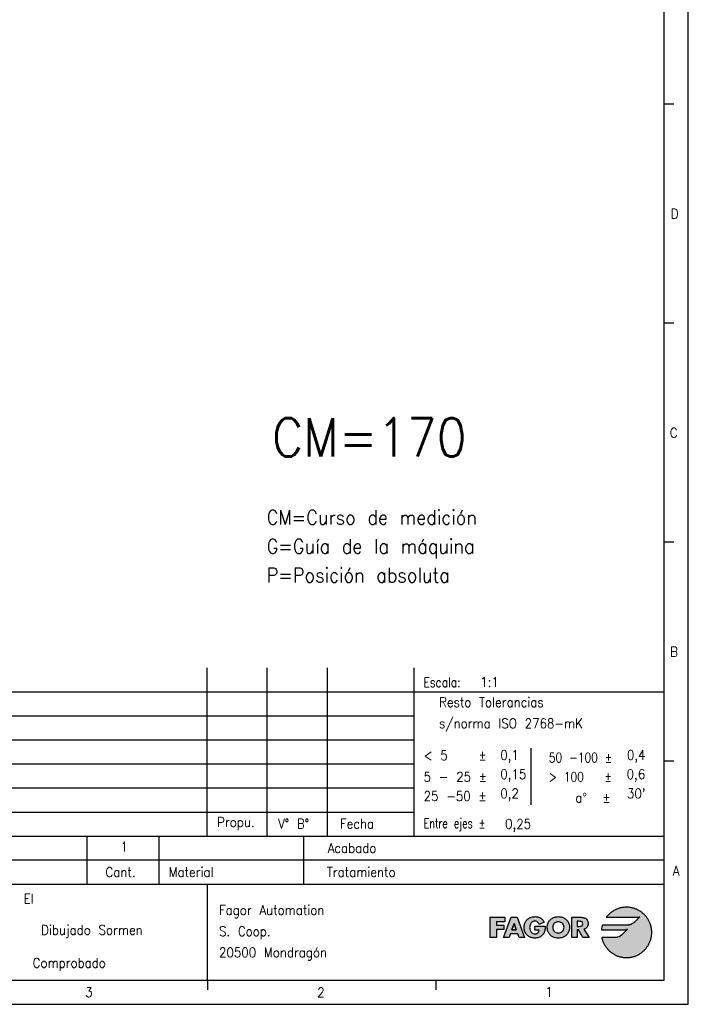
# Model space of a CAD drawing. Header units: millimetres. Extents: x -500 to 527, y -131 to 328.
# Tile 10 of 21: x -45 to 94, y -92 to 113. Entities that reach past the tile are written whole.
import ezdxf

# ---------------------------------------------------------------- set-up
doc = ezdxf.new("R2010")
doc.units = ezdxf.units.MM
doc.layers.add('1', color=7, linetype='Continuous')
doc.layers.add('LAYER_1', color=7, linetype='Continuous')
doc.styles.add('CONVERTER_12', font='txt.shx', dxfattribs={"width": 0.9})
doc.styles.add('CONVERTER_13', font='txt.shx', dxfattribs={"width": 0.72})
doc.styles.add('CONVERTER_14', font='txt.shx', dxfattribs={"width": 0.81})

# ---------------------------------------------------------------- blocks, each defined once
blk = doc.blocks.new('tolerancias', base_point=(37.41, -57.22))
at = {"layer": '1', "color": 7}
blk.add_point((37.41, -57.22), dxfattribs=at)
blk = doc.blocks.new('_A2', base_point=(89.41, -87.22))
at = {"layer": '1', "linetype": 'Continuous'}
for points in [[(83.09, -75.25), (82.85, -75.44), (82.61, -75.57), (82.38, -75.65), (82.18, -75.7), (82.04, -75.71), (81.97, -75.72), (76.56, -75.72), (76.49, -75.96), (76.44, -76.2), (76.39, -76.45), (76.36, -76.7), (81.3, -76.7), (81.3, -76.7), (81.53, -76.67), (81.69, -76.61), (81.76, -76.58), (80.53, -77.81), (80.53, -77.81), (80.29, -78.01), (80.04, -78.15), (79.8, -78.24), (79.6, -78.28), (79.45, -78.3), (79.38, -78.31), (76.43, -78.31), (76.47, -78.47), (76.51, -78.64), (76.56, -78.8), (76.61, -78.96), (76.67, -79.12), (76.73, -79.27), (76.8, -79.42), (76.87, -79.57), (76.94, -79.72), (77.02, -79.86), (77.11, -80.01), (77.2, -80.15), (77.29, -80.28), (77.39, -80.41), (77.49, -80.54), (77.59, -80.67), (77.7, -80.79), (77.81, -80.91), (77.93, -81.03), (78.05, -81.14), (78.17, -81.25), (78.3, -81.35), (78.43, -81.45), (78.56, -81.55), (78.7, -81.64), (78.84, -81.73), (78.98, -81.82), (79.13, -81.9), (79.27, -81.97), (79.42, -82.04), (79.58, -82.11), (79.73, -82.17), (79.89, -82.23), (80.05, -82.28), (80.21, -82.32), (80.38, -82.37), (80.54, -82.4), (80.71, -82.43), (80.88, -82.46), (81.05, -82.48), (81.22, -82.49), (81.4, -82.5), (81.57, -82.5), (81.75, -82.5), (81.92, -82.49), (82.09, -82.48), (82.26, -82.46), (82.42, -82.43), (82.59, -82.41), (82.75, -82.37), (82.91, -82.33), (83.07, -82.29), (83.23, -82.24), (83.39, -82.18), (83.54, -82.12), (83.69, -82.06), (83.84, -81.99), (83.98, -81.92), (84.13, -81.84), (84.27, -81.76), (84.4, -81.67), (84.54, -81.59), (84.67, -81.49), (84.8, -81.39), (84.92, -81.29), (85.05, -81.19), (85.17, -81.08), (85.28, -80.97), (85.39, -80.85), (85.5, -80.73), (85.61, -80.61), (85.71, -80.49), (85.81, -80.36), (85.9, -80.22), (85.99, -80.09), (86.07, -79.95), (86.16, -79.81), (86.23, -79.67), (86.3, -79.52), (86.37, -79.38), (86.44, -79.23), (86.5, -79.07), (86.55, -78.92), (86.6, -78.76), (86.64, -78.6), (86.68, -78.44), (86.72, -78.28), (86.75, -78.11), (86.77, -77.94), (86.79, -77.77), (86.81, -77.6), (86.81, -77.43), (86.82, -77.26), (86.81, -77.09), (86.81, -76.92), (86.79, -76.74), (86.77, -76.58), (86.75, -76.41), (86.72, -76.24), (86.68, -76.08), (86.64, -75.92), (86.6, -75.76), (86.55, -75.6), (86.5, -75.45), (86.44, -75.29), (86.37, -75.14), (86.3, -75), (86.23, -74.85), (86.16, -74.71), (86.07, -74.57), (85.99, -74.43), (85.9, -74.3), (85.81, -74.16), (85.71, -74.03), (85.61, -73.91), (85.5, -73.79), (85.39, -73.67), (85.28, -73.55), (85.17, -73.44), (85.05, -73.33), (84.92, -73.23), (84.8, -73.13), (84.67, -73.03), (84.54, -72.94), (84.4, -72.85), (84.27, -72.76), (84.13, -72.68), (83.98, -72.6), (83.84, -72.53), (83.69, -72.46), (83.54, -72.4), (83.39, -72.34), (83.23, -72.28), (83.07, -72.23), (82.91, -72.19), (82.75, -72.15), (82.59, -72.12), (82.42, -72.09), (82.26, -72.06), (82.09, -72.04), (81.92, -72.03), (81.75, -72.02), (81.57, -72.02), (81.38, -72.02), (81.2, -72.03), (81.01, -72.05), (80.82, -72.07), (80.64, -72.1), (80.46, -72.13), (80.28, -72.18), (80.11, -72.22), (79.93, -72.28), (79.76, -72.34), (79.59, -72.4), (79.43, -72.47), (79.27, -72.55), (79.11, -72.63), (78.95, -72.71), (78.8, -72.81), (78.65, -72.9), (78.5, -73), (78.36, -73.11), (78.22, -73.22), (78.09, -73.34), (77.96, -73.46), (77.83, -73.58), (77.71, -73.71), (77.59, -73.84), (77.48, -73.98), (77.37, -74.12), (83.89, -74.12), (84.11, -74.08), (84.28, -74.03), (84.34, -74)], [(56.27, -75.04), (54.53, -75.04), (54.53, -75.74), (56.06, -75.74), (56.06, -76.66), (54.53, -76.66), (54.53, -78.31), (53.22, -78.31), (53.22, -74.12), (56.27, -74.12)], [(63.78, -74.32), (63.92, -74.42), (64.05, -74.54), (64.17, -74.67), (64.28, -74.82), (64.38, -74.98), (64.47, -75.15), (63.43, -75.59), (63.35, -75.4), (63.23, -75.24), (63.09, -75.1), (62.92, -75), (62.74, -74.94), (62.53, -74.92), (62.34, -74.94), (62.17, -74.98), (62.02, -75.06), (61.88, -75.16), (61.77, -75.27), (61.67, -75.41), (61.59, -75.56), (61.52, -75.72), (61.48, -75.89), (61.45, -76.07), (61.44, -76.24), (61.45, -76.42), (61.48, -76.59), (61.52, -76.76), (61.59, -76.92), (61.67, -77.07), (61.78, -77.21), (61.9, -77.32), (62.03, -77.42), (62.19, -77.49), (62.36, -77.54), (62.54, -77.55), (62.77, -77.53), (62.97, -77.47), (63.14, -77.37), (63.28, -77.23), (63.38, -77.05), (63.42, -76.82), (62.53, -76.82), (62.53, -75.97), (64.69, -75.97), (64.69, -76.17), (64.68, -76.36), (64.66, -76.55), (64.63, -76.74), (64.6, -76.92), (64.54, -77.1), (64.47, -77.28), (64.38, -77.45), (64.27, -77.62), (64.14, -77.79), (64, -77.93), (63.84, -78.05), (63.68, -78.16), (63.51, -78.25), (63.33, -78.32), (63.14, -78.38), (62.95, -78.42), (62.75, -78.44), (62.54, -78.45), (62.35, -78.44), (62.17, -78.42), (62, -78.39), (61.83, -78.35), (61.67, -78.3), (61.52, -78.24), (61.38, -78.17), (61.24, -78.08), (61.11, -77.99), (60.99, -77.89), (60.87, -77.78), (60.77, -77.66), (60.68, -77.53), (60.59, -77.39), (60.52, -77.25), (60.46, -77.1), (60.4, -76.94), (60.36, -76.77), (60.33, -76.6), (60.31, -76.42), (60.31, -76.24), (60.31, -76.04), (60.33, -75.86), (60.36, -75.68), (60.4, -75.51), (60.46, -75.35), (60.52, -75.19), (60.6, -75.05), (60.68, -74.91), (60.78, -74.78), (60.88, -74.65), (60.99, -74.54), (61.12, -74.44), (61.25, -74.35), (61.39, -74.26), (61.54, -74.19), (61.69, -74.13), (61.86, -74.07), (62.03, -74.03), (62.2, -74), (62.39, -73.99), (62.58, -73.98), (62.77, -73.99), (62.96, -74.01), (63.14, -74.04), (63.31, -74.09), (63.48, -74.15), (63.64, -74.23)]]:
    blk.add_hatch(color=2, dxfattribs=at).paths.add_polyline_path(points)
h = blk.add_hatch(color=2, dxfattribs=at)
h.paths.add_polyline_path([(60.4, -78.31), (59.24, -78.31), (58.96, -77.58), (57.46, -77.58), (57.17, -78.31), (56.02, -78.31), (57.63, -74.12), (58.82, -74.12)])
h.paths.add_polyline_path([(58.67, -76.75), (57.76, -76.75), (58.21, -75.41), (58.22, -75.41)], flags=16)
h = blk.add_hatch(color=2, dxfattribs=at)
h.paths.add_polyline_path([(68.24, -74.12), (68.4, -74.19), (68.55, -74.26), (68.69, -74.34), (68.83, -74.43), (68.96, -74.53), (69.08, -74.64), (69.19, -74.76), (69.3, -74.88), (69.39, -75.01), (69.48, -75.15), (69.55, -75.3), (69.61, -75.46), (69.66, -75.62), (69.7, -75.78), (69.72, -75.96), (69.73, -76.14), (69.72, -76.32), (69.7, -76.5), (69.67, -76.67), (69.63, -76.83), (69.58, -76.99), (69.52, -77.14), (69.45, -77.29), (69.37, -77.43), (69.28, -77.56), (69.18, -77.68), (69.07, -77.8), (68.95, -77.91), (68.83, -78.01), (68.7, -78.09), (68.56, -78.17), (68.41, -78.24), (68.26, -78.31), (68.1, -78.36), (67.94, -78.4), (67.77, -78.42), (67.59, -78.44), (67.41, -78.45), (67.23, -78.44), (67.05, -78.42), (66.88, -78.4), (66.72, -78.36), (66.56, -78.31), (66.4, -78.24), (66.26, -78.17), (66.12, -78.09), (65.99, -78.01), (65.86, -77.91), (65.75, -77.8), (65.64, -77.68), (65.54, -77.56), (65.45, -77.43), (65.37, -77.29), (65.3, -77.14), (65.24, -76.99), (65.18, -76.83), (65.14, -76.67), (65.12, -76.5), (65.1, -76.32), (65.09, -76.14), (65.1, -75.96), (65.12, -75.78), (65.16, -75.62), (65.21, -75.46), (65.27, -75.3), (65.34, -75.15), (65.42, -75.01), (65.52, -74.88), (65.62, -74.76), (65.74, -74.64), (65.86, -74.53), (65.99, -74.43), (66.13, -74.34), (66.27, -74.26), (66.42, -74.19), (66.58, -74.12), (66.74, -74.07), (66.9, -74.03), (67.07, -74), (67.24, -73.99), (67.41, -73.98), (67.58, -73.99), (67.75, -74), (67.92, -74.03), (68.08, -74.07)])
h.paths.add_polyline_path([(66.24, -75.97), (66.23, -76.14), (66.24, -76.33), (66.28, -76.51), (66.34, -76.68), (66.42, -76.84), (66.52, -76.97), (66.63, -77.1), (66.77, -77.2), (66.91, -77.28), (67.07, -77.34), (67.23, -77.38), (67.41, -77.39), (67.58, -77.38), (67.75, -77.34), (67.91, -77.28), (68.05, -77.2), (68.18, -77.1), (68.3, -76.97), (68.4, -76.84), (68.48, -76.68), (68.54, -76.51), (68.58, -76.33), (68.59, -76.14), (68.58, -75.97), (68.53, -75.8), (68.46, -75.65), (68.36, -75.5), (68.24, -75.37), (68.11, -75.26), (67.95, -75.17), (67.78, -75.1), (67.6, -75.05), (67.41, -75.04), (67.22, -75.05), (67.04, -75.1), (66.87, -75.17), (66.71, -75.26), (66.57, -75.37), (66.45, -75.5), (66.36, -75.65), (66.29, -75.8)], flags=16)
h = blk.add_hatch(color=2, dxfattribs=at)
h.paths.add_polyline_path([(72.73, -74.2), (72.9, -74.25), (73.05, -74.33), (73.19, -74.43), (73.31, -74.54), (73.42, -74.68), (73.5, -74.83), (73.56, -75), (73.6, -75.19), (73.61, -75.41), (73.6, -75.6), (73.56, -75.78), (73.5, -75.95), (73.42, -76.1), (73.32, -76.24), (73.2, -76.37), (73.05, -76.47), (72.88, -76.54), (72.69, -76.59), (73.78, -78.31), (72.49, -78.31), (71.57, -76.71), (71.32, -76.71), (71.32, -78.31), (70.23, -78.31), (70.23, -74.12), (72.15, -74.12), (72.36, -74.13), (72.55, -74.15)])
h.paths.add_polyline_path([(71.32, -74.95), (71.32, -76), (71.74, -76), (71.96, -75.99), (72.16, -75.94), (72.34, -75.86), (72.46, -75.7), (72.5, -75.47), (72.46, -75.25), (72.34, -75.09), (72.16, -75.01), (71.96, -74.96), (71.74, -74.95)], flags=16)
at = {"layer": '1', "color": 2, "linetype": 'Continuous'}
for p, q in [((94.41, -92.22), (94.41, 327.78)), ((91.41, 95.01), (89.41, 95.01)), ((91.41, 49.45), (89.41, 49.45)), ((91.41, 3.89), (89.41, 3.89)), ((-95.59, -27.22), (89.41, -27.22)), ((-95.59, -32.22), (37.41, -32.22)), ((-95.59, -37.22), (37.41, -37.22)), ((61.71, -38.96), (61.71, -50.69)), ((-95.59, -42.22), (37.41, -42.22)), ((91.41, -41.66), (89.41, -41.66)), ((-95.59, -47.22), (37.41, -47.22)), ((-95.59, -52.22), (37.41, -52.22)), ((89.41, -62.22), (-95.59, -62.22)), ((-5.42, -89.22), (-5.42, -87.22)), ((42, -89.22), (42, -87.22)), ((-499.59, -92.22), (94.41, -92.22))]:
    blk.add_line(p, q, dxfattribs=at)
at = {"layer": '1', "color": 7, "linetype": 'Continuous'}
for p, q in [((89.41, -87.22), (89.41, 322.78)), ((-5.59, -57.22), (-5.59, -22.22)), ((6.91, -57.22), (6.91, -22.22)), ((19.41, -57.22), (19.41, -22.22)), ((37.41, -57.22), (37.41, -22.22)), ((-95.59, -57.22), (89.41, -57.22)), ((-30.59, -57.22), (-30.59, -67.22)), ((-15.59, -57.22), (-15.59, -67.22)), ((14.41, -57.22), (14.41, -67.22)), ((-95.59, -67.22), (89.41, -67.22)), ((-5.59, -67.22), (-5.59, -87.22)), ((-479.59, -87.22), (89.41, -87.22))]:
    blk.add_line(p, q, dxfattribs=at)
at = {"layer": 'LAYER_1', "color": 2, "linetype": 'Continuous'}
for p, q in [((77.71, -73.71), (77.59, -73.84)), ((77.83, -73.58), (77.71, -73.71)), ((77.96, -73.46), (77.83, -73.58)), ((78.09, -73.34), (77.96, -73.46)), ((78.22, -73.22), (78.09, -73.34)), ((78.36, -73.11), (78.22, -73.22)), ((78.5, -73), (78.36, -73.11)), ((78.65, -72.9), (78.5, -73)), ((78.8, -72.81), (78.65, -72.9)), ((78.95, -72.71), (78.8, -72.81)), ((79.11, -72.63), (78.95, -72.71)), ((79.27, -72.55), (79.11, -72.63)), ((79.43, -72.47), (79.27, -72.55)), ((79.59, -72.4), (79.43, -72.47)), ((79.76, -72.34), (79.59, -72.4)), ((79.93, -72.28), (79.76, -72.34)), ((80.11, -72.22), (79.93, -72.28)), ((80.28, -72.18), (80.11, -72.22)), ((80.46, -72.13), (80.28, -72.18)), ((80.64, -72.1), (80.46, -72.13)), ((80.82, -72.07), (80.64, -72.1)), ((81.01, -72.05), (80.82, -72.07)), ((81.2, -72.03), (81.01, -72.05)), ((81.38, -72.02), (81.2, -72.03)), ((81.57, -72.02), (81.38, -72.02)), ((81.75, -72.02), (81.57, -72.02)), ((81.92, -72.03), (81.75, -72.02)), ((82.09, -72.04), (81.92, -72.03)), ((82.26, -72.06), (82.09, -72.04)), ((82.42, -72.09), (82.26, -72.06)), ((82.59, -72.12), (82.42, -72.09)), ((82.75, -72.15), (82.59, -72.12)), ((82.91, -72.19), (82.75, -72.15)), ((83.07, -72.23), (82.91, -72.19)), ((83.23, -72.28), (83.07, -72.23)), ((83.39, -72.34), (83.23, -72.28)), ((83.54, -72.4), (83.39, -72.34)), ((83.69, -72.46), (83.54, -72.4)), ((83.84, -72.53), (83.69, -72.46)), ((83.98, -72.6), (83.84, -72.53)), ((84.13, -72.68), (83.98, -72.6)), ((84.27, -72.76), (84.13, -72.68)), ((84.4, -72.85), (84.27, -72.76)), ((84.54, -72.94), (84.4, -72.85)), ((84.67, -73.03), (84.54, -72.94)), ((84.8, -73.13), (84.67, -73.03)), ((84.92, -73.23), (84.8, -73.13)), ((85.05, -73.33), (84.92, -73.23)), ((85.17, -73.44), (85.05, -73.33)), ((85.28, -73.55), (85.17, -73.44)), ((85.39, -73.67), (85.28, -73.55)), ((85.5, -73.79), (85.39, -73.67)), ((53.22, -78.31), (53.22, -74.12)), ((53.22, -74.12), (56.27, -74.12)), ((54.53, -75.04), (54.53, -75.74)), ((56.27, -75.04), (54.53, -75.04)), ((54.53, -75.74), (56.06, -75.74)), ((56.02, -78.31), (57.63, -74.12)), ((56.06, -75.74), (56.06, -76.66)), ((56.27, -74.12), (56.27, -75.04)), ((57.63, -74.12), (58.82, -74.12)), ((58.21, -75.41), (57.76, -76.75)), ((57.76, -76.75), (58.21, -75.41)), ((58.22, -75.41), (58.21, -75.41)), ((58.21, -75.41), (58.22, -75.41)), ((58.67, -76.75), (58.22, -75.41)), ((58.22, -75.41), (58.67, -76.75)), ((58.82, -74.12), (60.4, -78.31)), ((60.33, -75.86), (60.36, -75.68)), ((60.36, -75.68), (60.4, -75.51)), ((60.4, -75.51), (60.46, -75.35)), ((60.46, -75.35), (60.52, -75.19)), ((60.52, -75.19), (60.6, -75.05)), ((60.6, -75.05), (60.68, -74.91)), ((60.68, -74.91), (60.78, -74.78)), ((60.78, -74.78), (60.88, -74.65)), ((60.88, -74.65), (60.99, -74.54)), ((60.99, -74.54), (61.12, -74.44)), ((61.12, -74.44), (61.25, -74.35)), ((61.25, -74.35), (61.39, -74.26)), ((61.39, -74.26), (61.54, -74.19)), ((61.52, -75.72), (61.48, -75.89)), ((61.59, -75.56), (61.52, -75.72)), ((61.54, -74.19), (61.69, -74.13)), ((61.67, -75.41), (61.59, -75.56)), ((61.77, -75.27), (61.67, -75.41)), ((61.69, -74.13), (61.86, -74.07)), ((61.88, -75.16), (61.77, -75.27)), ((61.86, -74.07), (62.03, -74.03)), ((62.02, -75.06), (61.88, -75.16)), ((62.17, -74.98), (62.02, -75.06)), ((62.03, -74.03), (62.2, -74)), ((62.34, -74.94), (62.17, -74.98)), ((62.2, -74), (62.39, -73.99)), ((62.53, -74.92), (62.34, -74.94)), ((62.39, -73.99), (62.58, -73.98)), ((62.74, -74.94), (62.53, -74.92)), ((62.58, -73.98), (62.58, -73.98)), ((62.58, -73.98), (62.77, -73.99)), ((62.92, -75), (62.74, -74.94)), ((62.77, -73.99), (62.96, -74.01)), ((63.09, -75.1), (62.92, -75)), ((62.96, -74.01), (63.14, -74.04)), ((63.23, -75.24), (63.09, -75.1)), ((63.14, -74.04), (63.31, -74.09)), ((63.35, -75.4), (63.23, -75.24)), ((63.31, -74.09), (63.48, -74.15)), ((63.43, -75.59), (63.35, -75.4)), ((64.47, -75.15), (63.43, -75.59)), ((63.48, -74.15), (63.64, -74.23)), ((63.64, -74.23), (63.78, -74.32)), ((63.78, -74.32), (63.92, -74.42)), ((63.92, -74.42), (64.05, -74.54)), ((64.05, -74.54), (64.17, -74.67)), ((64.17, -74.67), (64.28, -74.82)), ((64.28, -74.82), (64.38, -74.98)), ((64.38, -74.98), (64.47, -75.15)), ((65.12, -75.78), (65.16, -75.62)), ((65.16, -75.62), (65.21, -75.46)), ((65.21, -75.46), (65.27, -75.3)), ((65.27, -75.3), (65.34, -75.15)), ((65.34, -75.15), (65.42, -75.01)), ((65.42, -75.01), (65.52, -74.88)), ((65.52, -74.88), (65.62, -74.76)), ((65.62, -74.76), (65.74, -74.64)), ((65.74, -74.64), (65.86, -74.53)), ((65.86, -74.53), (65.99, -74.43)), ((65.99, -74.43), (66.13, -74.34)), ((66.13, -74.34), (66.27, -74.26)), ((66.27, -74.26), (66.42, -74.19)), ((66.36, -75.65), (66.29, -75.8)), ((66.45, -75.5), (66.36, -75.65)), ((66.42, -74.19), (66.58, -74.12)), ((66.57, -75.37), (66.45, -75.5)), ((66.71, -75.26), (66.57, -75.37)), ((66.58, -74.12), (66.74, -74.07)), ((66.87, -75.17), (66.71, -75.26)), ((66.74, -74.07), (66.9, -74.03)), ((67.04, -75.1), (66.87, -75.17)), ((66.9, -74.03), (67.07, -74)), ((67.22, -75.05), (67.04, -75.1)), ((67.07, -74), (67.24, -73.99)), ((67.41, -75.04), (67.22, -75.05)), ((67.24, -73.99), (67.41, -73.98)), ((67.41, -73.98), (67.58, -73.99)), ((67.6, -75.05), (67.41, -75.04)), ((67.58, -73.99), (67.75, -74)), ((67.78, -75.1), (67.6, -75.05)), ((67.75, -74), (67.92, -74.03)), ((67.95, -75.17), (67.78, -75.1)), ((67.92, -74.03), (68.08, -74.07)), ((68.11, -75.26), (67.95, -75.17)), ((68.08, -74.07), (68.24, -74.12)), ((68.24, -75.37), (68.11, -75.26)), ((68.24, -74.12), (68.4, -74.19)), ((68.36, -75.5), (68.24, -75.37)), ((68.46, -75.65), (68.36, -75.5)), ((68.4, -74.19), (68.55, -74.26)), ((68.53, -75.8), (68.46, -75.65)), ((68.55, -74.26), (68.69, -74.34)), ((68.69, -74.34), (68.83, -74.43)), ((68.83, -74.43), (68.96, -74.53)), ((68.96, -74.53), (69.08, -74.64)), ((69.08, -74.64), (69.19, -74.76)), ((69.19, -74.76), (69.3, -74.88)), ((69.3, -74.88), (69.39, -75.01)), ((69.39, -75.01), (69.48, -75.15)), ((69.48, -75.15), (69.55, -75.3)), ((69.55, -75.3), (69.61, -75.46)), ((69.61, -75.46), (69.66, -75.62)), ((69.66, -75.62), (69.7, -75.78)), ((70.23, -78.31), (70.23, -74.12)), ((70.23, -74.12), (72.15, -74.12)), ((71.74, -74.95), (71.32, -74.95)), ((71.32, -74.95), (71.32, -76)), ((71.96, -74.96), (71.74, -74.95)), ((72.16, -75.01), (71.96, -74.96)), ((72.15, -74.12), (72.36, -74.13)), ((72.34, -75.09), (72.16, -75.01)), ((72.46, -75.25), (72.34, -75.09)), ((72.34, -75.86), (72.46, -75.7)), ((72.36, -74.13), (72.55, -74.15)), ((72.5, -75.47), (72.46, -75.25)), ((72.46, -75.7), (72.5, -75.47)), ((72.55, -74.15), (72.73, -74.2)), ((72.73, -74.2), (72.9, -74.25)), ((72.9, -74.25), (73.05, -74.33)), ((73.05, -74.33), (73.19, -74.43)), ((73.19, -74.43), (73.31, -74.54)), ((73.31, -74.54), (73.42, -74.68)), ((73.42, -74.68), (73.5, -74.83)), ((73.5, -74.83), (73.56, -75)), ((73.56, -75.78), (73.5, -75.95)), ((73.56, -75), (73.6, -75.19)), ((73.6, -75.6), (73.56, -75.78)), ((73.6, -75.19), (73.61, -75.41)), ((73.61, -75.41), (73.6, -75.6)), ((76.56, -75.72), (76.49, -75.96)), ((81.97, -75.72), (76.56, -75.72)), ((77.48, -73.98), (77.37, -74.12)), ((77.37, -74.12), (77.37, -74.12)), ((77.37, -74.12), (83.89, -74.12)), ((77.59, -73.84), (77.48, -73.98)), ((82.04, -75.71), (81.97, -75.72)), ((82.18, -75.7), (82.04, -75.71)), ((82.38, -75.65), (82.18, -75.7)), ((82.61, -75.57), (82.38, -75.65)), ((82.85, -75.44), (82.61, -75.57)), ((83.09, -75.25), (82.85, -75.44)), ((84.34, -74), (83.09, -75.25)), ((83.89, -74.12), (84.11, -74.08)), ((84.11, -74.08), (84.28, -74.03)), ((84.28, -74.03), (84.34, -74)), ((85.61, -73.91), (85.5, -73.79)), ((85.71, -74.03), (85.61, -73.91)), ((85.81, -74.16), (85.71, -74.03)), ((85.9, -74.3), (85.81, -74.16)), ((85.99, -74.43), (85.9, -74.3)), ((86.07, -74.57), (85.99, -74.43)), ((86.16, -74.71), (86.07, -74.57)), ((86.23, -74.85), (86.16, -74.71)), ((86.3, -75), (86.23, -74.85)), ((86.37, -75.14), (86.3, -75)), ((86.44, -75.29), (86.37, -75.14)), ((86.5, -75.45), (86.44, -75.29)), ((86.55, -75.6), (86.5, -75.45)), ((86.6, -75.76), (86.55, -75.6)), ((86.64, -75.92), (86.6, -75.76)), ((56.06, -76.66), (54.53, -76.66)), ((54.53, -76.66), (54.53, -78.31)), ((57.46, -77.58), (57.17, -78.31)), ((58.96, -77.58), (57.46, -77.58)), ((57.76, -76.75), (58.67, -76.75)), ((58.67, -76.75), (57.76, -76.75)), ((59.24, -78.31), (58.96, -77.58)), ((60.31, -76.04), (60.33, -75.86)), ((60.31, -76.24), (60.31, -76.04)), ((60.31, -76.42), (60.31, -76.24)), ((60.31, -76.24), (60.31, -76.24)), ((60.33, -76.6), (60.31, -76.42)), ((60.36, -76.77), (60.33, -76.6)), ((60.4, -76.94), (60.36, -76.77)), ((60.46, -77.1), (60.4, -76.94)), ((60.52, -77.25), (60.46, -77.1)), ((60.59, -77.39), (60.52, -77.25)), ((60.68, -77.53), (60.59, -77.39)), ((60.77, -77.66), (60.68, -77.53)), ((60.87, -77.78), (60.77, -77.66)), ((60.99, -77.89), (60.87, -77.78)), ((61.45, -76.07), (61.44, -76.24)), ((61.44, -76.24), (61.45, -76.42)), ((61.48, -75.89), (61.45, -76.07)), ((61.45, -76.42), (61.48, -76.59)), ((61.48, -76.59), (61.52, -76.76)), ((61.52, -76.76), (61.59, -76.92)), ((61.59, -76.92), (61.67, -77.07)), ((61.67, -77.07), (61.78, -77.21)), ((61.78, -77.21), (61.9, -77.32)), ((61.9, -77.32), (62.03, -77.42)), ((62.03, -77.42), (62.19, -77.49)), ((62.19, -77.49), (62.36, -77.54)), ((62.36, -77.54), (62.54, -77.55)), ((62.53, -76.82), (62.53, -75.97)), ((62.53, -75.97), (64.69, -75.97)), ((63.42, -76.82), (62.53, -76.82)), ((62.54, -77.55), (62.77, -77.53)), ((62.54, -77.55), (62.54, -77.55)), ((62.77, -77.53), (62.97, -77.47)), ((62.97, -77.47), (63.14, -77.37)), ((63.14, -77.37), (63.28, -77.23)), ((63.28, -77.23), (63.38, -77.05)), ((63.38, -77.05), (63.42, -76.82)), ((64.14, -77.79), (64, -77.93)), ((64.27, -77.62), (64.14, -77.79)), ((64.38, -77.45), (64.27, -77.62)), ((64.47, -77.28), (64.38, -77.45)), ((64.54, -77.1), (64.47, -77.28)), ((64.6, -76.92), (64.54, -77.1)), ((64.63, -76.74), (64.6, -76.92)), ((64.66, -76.55), (64.63, -76.74)), ((64.68, -76.36), (64.66, -76.55)), ((64.69, -76.17), (64.68, -76.36)), ((64.69, -75.97), (64.69, -76.17)), ((65.09, -76.14), (65.1, -75.96)), ((65.1, -76.32), (65.09, -76.14)), ((65.09, -76.14), (65.09, -76.14)), ((65.1, -75.96), (65.12, -75.78)), ((65.12, -76.5), (65.1, -76.32)), ((65.14, -76.67), (65.12, -76.5)), ((65.18, -76.83), (65.14, -76.67)), ((65.24, -76.99), (65.18, -76.83)), ((65.3, -77.14), (65.24, -76.99)), ((65.37, -77.29), (65.3, -77.14)), ((65.45, -77.43), (65.37, -77.29)), ((65.54, -77.56), (65.45, -77.43)), ((65.64, -77.68), (65.54, -77.56)), ((65.75, -77.8), (65.64, -77.68)), ((65.86, -77.91), (65.75, -77.8)), ((66.24, -75.97), (66.23, -76.14)), ((66.23, -76.14), (66.24, -76.33)), ((66.29, -75.8), (66.24, -75.97)), ((66.24, -76.33), (66.28, -76.51)), ((66.28, -76.51), (66.34, -76.68)), ((66.34, -76.68), (66.42, -76.84)), ((66.42, -76.84), (66.52, -76.97)), ((66.52, -76.97), (66.63, -77.1)), ((66.63, -77.1), (66.77, -77.2)), ((66.77, -77.2), (66.91, -77.28)), ((66.91, -77.28), (67.07, -77.34)), ((67.07, -77.34), (67.23, -77.38)), ((67.23, -77.38), (67.41, -77.39)), ((67.41, -77.39), (67.58, -77.38)), ((67.58, -77.38), (67.75, -77.34)), ((67.75, -77.34), (67.91, -77.28)), ((67.91, -77.28), (68.05, -77.2)), ((68.05, -77.2), (68.18, -77.1)), ((68.18, -77.1), (68.3, -76.97)), ((68.3, -76.97), (68.4, -76.84)), ((68.4, -76.84), (68.48, -76.68)), ((68.48, -76.68), (68.54, -76.51)), ((68.58, -75.97), (68.53, -75.8)), ((68.54, -76.51), (68.58, -76.33)), ((68.59, -76.14), (68.58, -75.97)), ((68.58, -76.33), (68.59, -76.14)), ((68.59, -76.14), (68.59, -76.14)), ((69.07, -77.8), (68.95, -77.91)), ((69.18, -77.68), (69.07, -77.8)), ((69.28, -77.56), (69.18, -77.68)), ((69.37, -77.43), (69.28, -77.56)), ((69.45, -77.29), (69.37, -77.43)), ((69.52, -77.14), (69.45, -77.29)), ((69.58, -76.99), (69.52, -77.14)), ((69.63, -76.83), (69.58, -76.99)), ((69.67, -76.67), (69.63, -76.83)), ((69.7, -76.5), (69.67, -76.67)), ((69.7, -75.78), (69.72, -75.96)), ((69.72, -76.32), (69.7, -76.5)), ((69.72, -75.96), (69.73, -76.14)), ((69.73, -76.14), (69.72, -76.32)), ((69.73, -76.14), (69.73, -76.14)), ((71.32, -76), (71.74, -76)), ((71.57, -76.71), (71.32, -76.71)), ((71.32, -76.71), (71.32, -78.31)), ((72.49, -78.31), (71.57, -76.71)), ((71.74, -76), (71.96, -75.99)), ((71.96, -75.99), (72.16, -75.94)), ((72.16, -75.94), (72.34, -75.86)), ((72.88, -76.54), (72.69, -76.59)), ((72.69, -76.59), (73.78, -78.31)), ((73.05, -76.47), (72.88, -76.54)), ((73.2, -76.37), (73.05, -76.47)), ((73.32, -76.24), (73.2, -76.37)), ((73.42, -76.1), (73.32, -76.24)), ((73.5, -75.95), (73.42, -76.1)), ((76.39, -76.45), (76.36, -76.7)), ((76.36, -76.7), (81.3, -76.7)), ((76.44, -76.2), (76.39, -76.45)), ((76.49, -75.96), (76.44, -76.2)), ((80.53, -77.81), (80.29, -78.01)), ((81.76, -76.58), (80.53, -77.81)), ((80.53, -77.81), (80.53, -77.81)), ((81.3, -76.7), (81.53, -76.67)), ((81.3, -76.7), (81.3, -76.7)), ((81.53, -76.67), (81.69, -76.61)), ((81.69, -76.61), (81.76, -76.58)), ((86.68, -76.08), (86.64, -75.92)), ((86.72, -76.24), (86.68, -76.08)), ((86.75, -76.41), (86.72, -76.24)), ((86.77, -76.58), (86.75, -76.41)), ((86.79, -76.74), (86.77, -76.58)), ((86.77, -77.94), (86.79, -77.77)), ((86.81, -76.92), (86.79, -76.74)), ((86.79, -77.77), (86.81, -77.6)), ((86.81, -77.09), (86.81, -76.92)), ((86.82, -77.26), (86.81, -77.09)), ((86.81, -77.43), (86.82, -77.26)), ((86.81, -77.6), (86.81, -77.43)), ((86.82, -77.26), (86.82, -77.26)), ((54.53, -78.31), (53.22, -78.31)), ((57.17, -78.31), (56.02, -78.31)), ((60.4, -78.31), (59.24, -78.31)), ((61.11, -77.99), (60.99, -77.89)), ((61.24, -78.08), (61.11, -77.99)), ((61.38, -78.17), (61.24, -78.08)), ((61.52, -78.24), (61.38, -78.17)), ((61.67, -78.3), (61.52, -78.24)), ((61.83, -78.35), (61.67, -78.3)), ((62, -78.39), (61.83, -78.35)), ((62.17, -78.42), (62, -78.39)), ((62.35, -78.44), (62.17, -78.42)), ((62.54, -78.45), (62.35, -78.44)), ((62.75, -78.44), (62.54, -78.45)), ((62.95, -78.42), (62.75, -78.44)), ((63.14, -78.38), (62.95, -78.42)), ((63.33, -78.32), (63.14, -78.38)), ((63.51, -78.25), (63.33, -78.32)), ((63.68, -78.16), (63.51, -78.25)), ((63.84, -78.05), (63.68, -78.16)), ((64, -77.93), (63.84, -78.05)), ((65.99, -78.01), (65.86, -77.91)), ((66.12, -78.09), (65.99, -78.01)), ((66.26, -78.17), (66.12, -78.09)), ((66.4, -78.24), (66.26, -78.17)), ((66.56, -78.31), (66.4, -78.24)), ((66.72, -78.36), (66.56, -78.31)), ((66.88, -78.4), (66.72, -78.36)), ((67.05, -78.42), (66.88, -78.4)), ((67.23, -78.44), (67.05, -78.42)), ((67.41, -78.45), (67.23, -78.44)), ((67.59, -78.44), (67.41, -78.45)), ((67.77, -78.42), (67.59, -78.44)), ((67.94, -78.4), (67.77, -78.42)), ((68.1, -78.36), (67.94, -78.4)), ((68.26, -78.31), (68.1, -78.36)), ((68.41, -78.24), (68.26, -78.31)), ((68.56, -78.17), (68.41, -78.24)), ((68.7, -78.09), (68.56, -78.17)), ((68.83, -78.01), (68.7, -78.09)), ((68.95, -77.91), (68.83, -78.01)), ((71.32, -78.31), (70.23, -78.31)), ((73.78, -78.31), (72.49, -78.31)), ((79.38, -78.31), (76.43, -78.31)), ((76.43, -78.31), (76.47, -78.47)), ((76.47, -78.47), (76.51, -78.64)), ((76.51, -78.64), (76.56, -78.8)), ((76.56, -78.8), (76.61, -78.96)), ((76.61, -78.96), (76.67, -79.12)), ((76.67, -79.12), (76.73, -79.27)), ((76.73, -79.27), (76.8, -79.42)), ((76.8, -79.42), (76.87, -79.57)), ((76.87, -79.57), (76.94, -79.72)), ((76.94, -79.72), (77.02, -79.86)), ((77.02, -79.86), (77.11, -80.01)), ((79.45, -78.3), (79.38, -78.31)), ((79.6, -78.28), (79.45, -78.3)), ((79.8, -78.24), (79.6, -78.28)), ((80.04, -78.15), (79.8, -78.24)), ((80.29, -78.01), (80.04, -78.15)), ((86.07, -79.95), (86.16, -79.81)), ((86.16, -79.81), (86.23, -79.67)), ((86.23, -79.67), (86.3, -79.52)), ((86.3, -79.52), (86.37, -79.38)), ((86.37, -79.38), (86.44, -79.23)), ((86.44, -79.23), (86.5, -79.07)), ((86.5, -79.07), (86.55, -78.92)), ((86.55, -78.92), (86.6, -78.76)), ((86.6, -78.76), (86.64, -78.6)), ((86.64, -78.6), (86.68, -78.44)), ((86.68, -78.44), (86.72, -78.28)), ((86.72, -78.28), (86.75, -78.11)), ((86.75, -78.11), (86.77, -77.94)), ((77.11, -80.01), (77.2, -80.15)), ((77.2, -80.15), (77.29, -80.28)), ((77.29, -80.28), (77.39, -80.41)), ((77.39, -80.41), (77.49, -80.54)), ((77.49, -80.54), (77.59, -80.67)), ((77.59, -80.67), (77.7, -80.79)), ((77.7, -80.79), (77.81, -80.91)), ((77.81, -80.91), (77.93, -81.03)), ((77.93, -81.03), (78.05, -81.14)), ((78.05, -81.14), (78.17, -81.25)), ((78.17, -81.25), (78.3, -81.35)), ((78.3, -81.35), (78.43, -81.45)), ((78.43, -81.45), (78.56, -81.55)), ((78.56, -81.55), (78.7, -81.64)), ((78.7, -81.64), (78.84, -81.73)), ((78.84, -81.73), (78.98, -81.82)), ((78.98, -81.82), (79.13, -81.9)), ((79.13, -81.9), (79.27, -81.97)), ((83.84, -81.99), (83.98, -81.92)), ((83.98, -81.92), (84.13, -81.84)), ((84.13, -81.84), (84.27, -81.76)), ((84.27, -81.76), (84.4, -81.67)), ((84.4, -81.67), (84.54, -81.59)), ((84.54, -81.59), (84.67, -81.49)), ((84.67, -81.49), (84.8, -81.39)), ((84.8, -81.39), (84.92, -81.29)), ((84.92, -81.29), (85.05, -81.19)), ((85.05, -81.19), (85.17, -81.08)), ((85.17, -81.08), (85.28, -80.97)), ((85.28, -80.97), (85.39, -80.85)), ((85.39, -80.85), (85.5, -80.73)), ((85.5, -80.73), (85.61, -80.61)), ((85.61, -80.61), (85.71, -80.49)), ((85.71, -80.49), (85.81, -80.36)), ((85.81, -80.36), (85.9, -80.22)), ((85.9, -80.22), (85.99, -80.09)), ((85.99, -80.09), (86.07, -79.95)), ((79.27, -81.97), (79.42, -82.04)), ((79.42, -82.04), (79.58, -82.11)), ((79.58, -82.11), (79.73, -82.17)), ((79.73, -82.17), (79.89, -82.23)), ((79.89, -82.23), (80.05, -82.28)), ((80.05, -82.28), (80.21, -82.32)), ((80.21, -82.32), (80.38, -82.37)), ((80.38, -82.37), (80.54, -82.4)), ((80.54, -82.4), (80.71, -82.43)), ((80.71, -82.43), (80.88, -82.46)), ((80.88, -82.46), (81.05, -82.48)), ((81.05, -82.48), (81.22, -82.49)), ((81.22, -82.49), (81.4, -82.5)), ((81.4, -82.5), (81.57, -82.5)), ((81.57, -82.5), (81.57, -82.5)), ((81.57, -82.5), (81.75, -82.5)), ((81.75, -82.5), (81.92, -82.49)), ((81.92, -82.49), (82.09, -82.48)), ((82.09, -82.48), (82.26, -82.46)), ((82.26, -82.46), (82.42, -82.43)), ((82.42, -82.43), (82.59, -82.41)), ((82.59, -82.41), (82.75, -82.37)), ((82.75, -82.37), (82.91, -82.33)), ((82.91, -82.33), (83.07, -82.29)), ((83.07, -82.29), (83.23, -82.24)), ((83.23, -82.24), (83.39, -82.18)), ((83.39, -82.18), (83.54, -82.12)), ((83.54, -82.12), (83.69, -82.06)), ((83.69, -82.06), (83.84, -81.99))]:
    blk.add_line(p, q, dxfattribs=at)
at = {"layer": '1'}
blk.add_blockref('tolerancias', (37.41, -57.22), dxfattribs=at)
at = {"layer": '1', "color": 2}
for s, style, width, p in [('Escala:', 'CONVERTER_14', 0.81, (39.41, -26.22)), ('El', 'CONVERTER_12', 0.9, (-43.73, -71.22))]:
    blk.add_text(s, height=2, dxfattribs=dict(at, style=style, width=width)).set_placement(p)
at = {"layer": '1', "color": 2, "char_height": 2}
for s, insert, attachment_point, line_spacing_factor, style in [('D', (92.4, 72.23), 6, 1.20048, 'CONVERTER_12'), ('C', (92.19, 26.67), 6, 1.20048, 'CONVERTER_12'), ('B', (92.27, -18.88), 6, 1.20048, 'CONVERTER_12'), ('Resto Tolerancias\\Ps/norma ISO 2768-mK', (42.62, -31.91), 4, 1.320528, 'CONVERTER_12'), ('< 5    ±', (39.41, -41.44), 7, 1.320528, 'CONVERTER_12'), ('0,1              0,4', (55.35, -40.66), 4, 1.20048, 'CONVERTER_12'), ('50 -100 ±', (65.41, -41.9), 7, 1.320528, 'CONVERTER_14'), ('5 - 25 ±', (39.41, -45.9), 7, 1.320528, 'CONVERTER_12'), ('0,15             0,6', (55.35, -44.66), 4, 1.20048, 'CONVERTER_12'), ('> 100   ±', (65.41, -45.9), 7, 1.320528, 'CONVERTER_14'), ('a{\\Fgdt;~}  ±', (70.94, -50.22), 7, 1.320528, 'CONVERTER_12'), ('25 -50 ±', (39.41, -49.9), 7, 1.320528, 'CONVERTER_12'), ("0,2              30'", (55.35, -48.66), 4, 1.20048, 'CONVERTER_12'), ('Fecha', (22.01, -54.65), 4, 1.320528, 'CONVERTER_12'), ('Propu.', (-3.5, -54.65), 4, 1.320528, 'CONVERTER_12'), ('V%%d B%%d', (9.15, -54.65), 4, 1.20048, 'CONVERTER_12'), ('Entre ejes ±', (39.41, -56.22), 7, 1.320528, 'CONVERTER_13'), ('  0,25', (53.13, -55), 4, 1.20048, 'CONVERTER_12'), ('1', (-23.59, -59.45), 4, 1.20048, 'CONVERTER_12'), ('Acabado', (29.58, -59.72), 6, 1.320528, 'CONVERTER_12'), ('Cant.', (-23.59, -64.72), 5, 1.320528, 'CONVERTER_12'), ('Material', (-13.59, -64.72), 4, 1.320528, 'CONVERTER_12'), ('Tratamiento', (33.58, -64.72), 6, 1.320528, 'CONVERTER_12'), ('A', (92.56, -64.44), 6, 1.20048, 'CONVERTER_12'), ('Fagor Automation\\PS. Coop.\\P20500 Mondragón', (-3.11, -77.35), 4, 1.320528, 'CONVERTER_12'), ('Dibujado Sormen', (-18.97, -77.08), 6, 1.320528, 'CONVERTER_12'), ('Comprobado', (-26.64, -83.93), 6, 1.320528, 'CONVERTER_12'), ('3', (-30.93, -89.7), 4, 1.20048, 'CONVERTER_12'), ('2', (17.29, -89.73), 4, 1.20048, 'CONVERTER_12'), ('1', (64.7, -89.65), 4, 1.20048, 'CONVERTER_12')]:
    blk.add_mtext(s, dxfattribs=dict(at, insert=insert, attachment_point=attachment_point, line_spacing_factor=line_spacing_factor, style=style))

msp = doc.modelspace()

# ---------------------------------------------------------------- block references
msp.add_blockref('_A2', (89.41, -87.22))

# ---------------------------------------------------------------- texts
at = {"layer": '1', "color": 2, "style": 'CONVERTER_12', "width": 0.9}
for s, height, p in [('CM=170', 8, (7.89, 21.72)), ('1:1', 2, (51.19, -26.19))]:
    msp.add_text(s, height=height, dxfattribs=at).set_placement(p)
at = {"layer": '1', "color": 2, "insert": (6.79, -4.45), "char_height": 3, "attachment_point": 7, "line_spacing_factor": 1.20048, "style": 'CONVERTER_12'}
msp.add_mtext('CM=Curso de medición\\PG=Guía de la máquina\\PP=Posición absoluta', dxfattribs=at)

doc.saveas('drawing.dxf')
